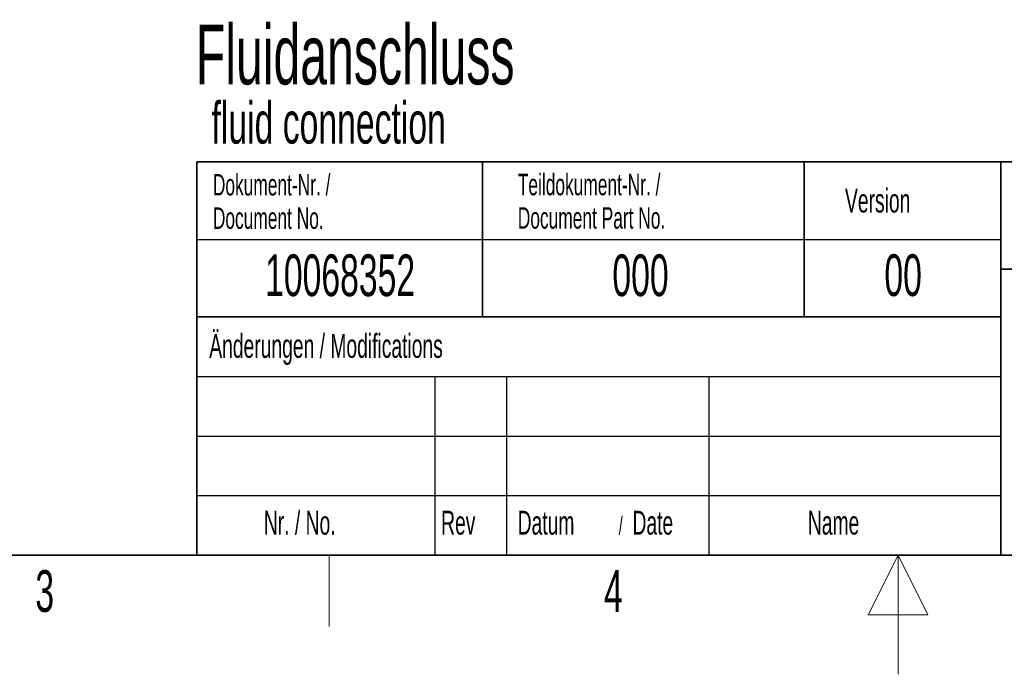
# Paper-space layout 'Blatt5' of a CAD drawing. Header units: millimetres. Extents: x 5 to 418, y 2 to 292.
# Tile 2 of 32: x 143 to 226, y 2 to 57. Entities that reach past the tile are written whole.
import ezdxf

# ---------------------------------------------------------------- set-up
doc = ezdxf.new("R2010")
doc.units = ezdxf.units.MM
doc.layers.add('SLD-0', color=7, linetype='Continuous')
doc.styles.add('SLDTEXTSTYLE0', font='TXT', dxfattribs={"width": 0.605})

psp = doc.layouts.new('Blatt5')

# ---------------------------------------------------------------- linework, layer by layer
at = {"layer": 'SLD-0', "lineweight": 35}
for p, q in [((158.1167, 45), (225.6167, 45)), ((158.1167, 45), (158.1167, 32)), ((182.1167, 45), (182.1167, 32)), ((209.1167, 45), (209.1167, 32)), ((225.6167, 45), (225.6167, 32)), ((225.6167, 45), (266.3305, 45)), ((225.6167, 45), (225.6167, 36)), ((225.6167, 36), (266.3305, 36)), ((225.6167, 36), (225.6167, 12)), ((158.1167, 32), (158.1167, 12)), ((158.1167, 32), (225.6167, 32)), ((225.6167, 32), (225.6167, 12)), ((26, 12), (408, 12)), ((158.1167, 12), (225.6167, 12)), ((225.6167, 12), (266.3305, 12))]:
    psp.add_line(p, q, dxfattribs=at)
at = {"layer": 'SLD-0'}
for p, q in [((158.1167, 38.5), (225.6167, 38.5)), ((158.1167, 27), (225.6167, 27)), ((178.1167, 27), (178.1167, 12)), ((184.1167, 27), (184.1167, 12)), ((201.1167, 27), (201.1167, 12)), ((158.1167, 22), (225.6167, 22)), ((158.1167, 17), (225.6167, 17))]:
    psp.add_line(p, q, dxfattribs=at)
at = {"layer": 'SLD-0', "lineweight": 25}
psp.add_line((158.1167, 32), (225.6167, 32), dxfattribs=at)
at = {"layer": 'SLD-0', "lineweight": 18}
for p, q in [((169.25, 6), (169.25, 12)), ((217, 12), (214.5, 7)), ((217, 2), (217, 12)), ((219.5, 7), (217, 12)), ((214.5, 7), (219.5, 7))]:
    psp.add_line(p, q, dxfattribs=at)

# ---------------------------------------------------------------- texts
at = {"layer": 'SLD-0', "style": 'SLDTEXTSTYLE0'}
for s, insert, char_height, attachment_point in [('Fluidanschluss', (158.0445, 56.514), 5, 1), ('fluid connection', (159.357, 50.0455), 3.5, 1), ('Dokument-Nr. /', (159.4707, 43.9891), 1.8, 1), ('Teildokument-Nr. /', (185.0721, 44.0073), 1.8, 1), ('Version', (212.5452, 42.7601), 2, 1), ('Document No.', (159.4707, 41.1891), 1.8, 1), ('Document Part No.', (185.0721, 41.2073), 1.8, 1), ('10068352', (170.1557, 37.243), 3.5, 2), ('000', (195.3767, 37.243), 3.5, 2), ('00', (217.424, 37.2527), 3.5, 2), ('Änderungen / Modifications', (159.1698, 30.5619), 2, 1), ('Nr. / No.', (163.7532, 15.7244), 2, 1), ('Rev', (178.6351, 15.7244), 2, 1), ('Datum', (185.0629, 15.7244), 2, 1), ('Date', (194.7022, 15.7244), 2, 1), ('Name', (209.4275, 15.729), 2, 1), ('/', (193.5459, 15.2243), 1.5, 1), ('3', (145.3527, 10.743), 3.5, 2), ('4', (193.1027, 10.743), 3.5, 2)]:
    psp.add_mtext(s, dxfattribs=dict(at, insert=insert, char_height=char_height, attachment_point=attachment_point))

doc.saveas('drawing.dxf')
